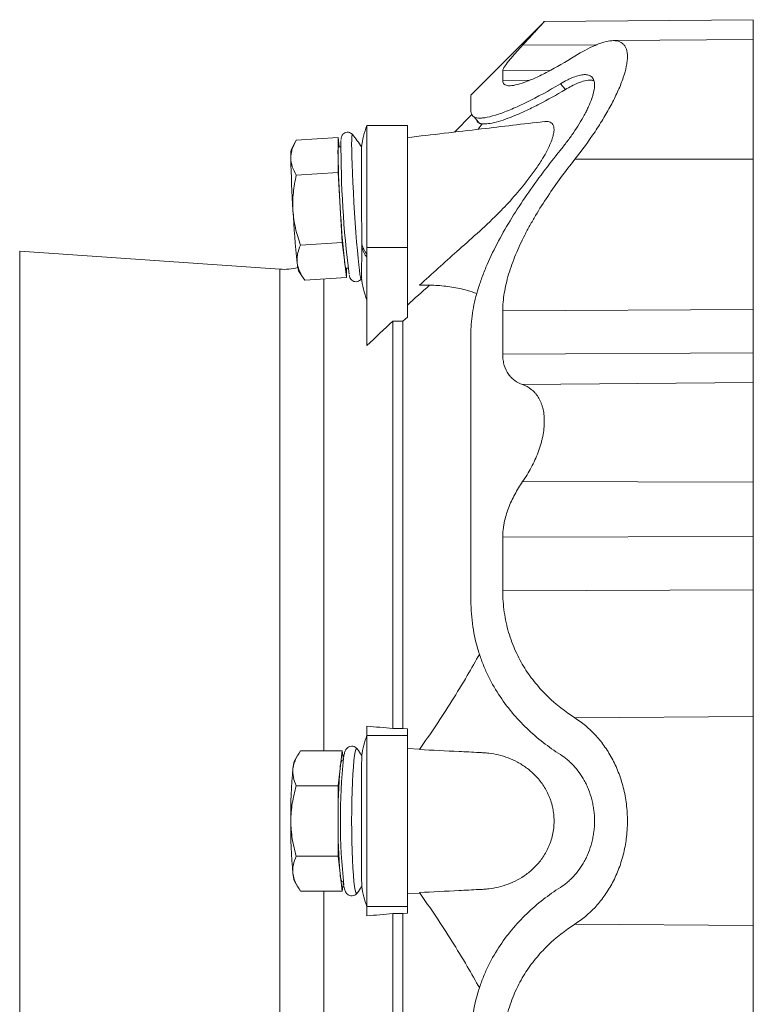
# Model space of a CAD drawing. Header units: millimetres. Extents: x -17 to 832, y -174 to 742.
# Tile 3 of 11: x 176 to 357, y -22 to 222. Entities that reach past the tile are written whole.
import ezdxf

# ---------------------------------------------------------------- set-up
doc = ezdxf.new("R2010")
doc.units = ezdxf.units.MM

msp = doc.modelspace()

# ---------------------------------------------------------------- linework, layer by layer
at = {"color": 7, "linetype": 'Continuous', "lineweight": 15}
for p, q in [((357.25, 221.73), (305.56, 221.28)), ((305.55, 221.23), (287.41, 203.08)), ((357.25, 216.86), (322.6, 216.56)), ((309.57, 205.88), (310.81, 204.48)), ((287.72, 198.27), (283.4, 193.96)), ((271.75, 195.59), (261.75, 195.59)), ((261.75, 165.43), (261.75, 195.59)), ((271.75, 165.43), (271.75, 195.59)), ((290.25, 196.02), (289.28, 194.64)), ((289.51, 196.13), (290.12, 195.82)), ((290.39, 195.89), (289.7, 196.16)), ((254.62, 192.59), (244.29, 191.96)), ((254.62, 192.59), (254.62, 188.26)), ((254.9, 190.28), (254.62, 192.59)), ((243.97, 191.37), (243.06, 189.54)), ((255.29, 190.31), (254.76, 190.27)), ((254.62, 188.26), (254.62, 183.93)), ((254.62, 183.93), (244.29, 183.3)), ((254.62, 183.93), (255.15, 175.29)), ((255.15, 175.29), (255.67, 166.64)), ((255.67, 166.64), (245.34, 166.02)), ((255.67, 166.64), (256.19, 162.33)), ((240.23, 160.07), (175.93, 164.56)), ((261.75, 141.23), (261.75, 165.43)), ((271.75, 148.25), (271.75, 165.43)), ((256.19, 162.33), (256.72, 158.01)), ((244.87, 159.65), (246.01, 157.92)), ((256.58, 160.33), (257.1, 160.36)), ((256.72, 158.01), (256.72, 160.34)), ((256.72, 158.01), (246.38, 157.39)), ((260.34, 157.69), (260.34, 157.7)), ((274.73, 156.11), (277.21, 156.11)), ((268.17, 46.57), (268.17, 147.21)), ((270.65, 147.21), (268.17, 147.21)), ((271.75, 148.25), (270.65, 147.21)), ((270.65, 46.57), (270.65, 147.21)), ((261.75, 44.82), (261.75, 47.14)), ((268.17, 46.57), (270.65, 46.57)), ((270.65, 46.57), (271.75, 46.47)), ((271.75, 44.82), (271.75, 46.47)), ((261.75, 2.58), (261.75, 44.82)), ((271.75, 2.58), (271.75, 44.82)), ((274.81, 41.49), (271.75, 41.65)), ((244.63, 39.9), (243.87, 38.59)), ((255.67, 41.02), (245.34, 41.02)), ((255.67, 41.02), (255.15, 36.69)), ((255.93, 38.83), (255.67, 41.02)), ((255.15, 36.69), (254.62, 32.36)), ((255.92, 38.7), (255.67, 38.7)), ((254.62, 32.36), (244.29, 32.36)), ((254.62, 32.36), (254.62, 23.7)), ((254.62, 23.7), (254.62, 15.04)), ((254.62, 15.04), (244.29, 15.04)), ((254.62, 15.04), (255.15, 10.71)), ((255.15, 10.71), (255.67, 6.38)), ((243.87, 8.81), (244.63, 7.49)), ((255.67, 8.7), (255.92, 8.7)), ((255.67, 6.38), (255.93, 8.56)), ((255.67, 6.38), (245.34, 6.38)), ((271.75, 5.75), (274.81, 5.9)), ((261.75, 0.25), (261.75, 2.58)), ((271.75, 0.93), (271.75, 2.58)), ((270.65, 0.83), (268.17, 0.83)), ((268.17, -99.82), (268.17, 0.83)), ((271.75, 0.93), (270.65, 0.83)), ((270.65, -99.82), (270.65, 0.83))]:
    msp.add_line(p, q, dxfattribs=at)
at = {"color": 8, "linetype": 'Continuous', "lineweight": 0}
for p, q in [((318.67, 215.53), (300.24, 215.42)), ((307.21, 209.28), (295.33, 209.18)), ((301.9, 206.76), (295.33, 206.7)), ((357.25, 187.27), (313.17, 187.26)), ((175.93, 164.56), (175.93, -117.17)), ((271.75, 165.43), (261.75, 165.43)), ((240.23, -112.67), (240.23, 160.07)), ((251.11, 41.02), (251.11, 157.67)), ((357.25, 150.14), (295.33, 149.78)), ((357.25, 139.38), (295.33, 139.04)), ((357.25, 132.03), (300.24, 131.55)), ((357.25, 107.43), (300.24, 107.57)), ((357.25, 94.04), (295.33, 93.84)), ((357.25, 80.79), (295.33, 80.62)), ((357.25, 49.49), (313.17, 49.16)), ((271.75, 44.82), (261.75, 44.82)), ((251.11, -110.28), (251.11, 6.38)), ((271.75, 2.58), (261.75, 2.58)), ((357.25, -2.1), (313.17, -1.77))]:
    msp.add_line(p, q, dxfattribs=at)
at = {"color": 7, "linetype": 'Continuous', "lineweight": 15, "flags": 128}
msp.add_lwpolyline([(288.26, 197.73), (288.93, 196.91), (289.6, 196.09)], dxfattribs=at)
at = {"color": 8, "linetype": 'Continuous', "lineweight": 0, "flags": 128}
for points in [[(258.18, 193.34), (258.18, 193.35), (258.09, 193.27), (258.03, 192.84), (257.99, 192.07), (257.98, 190.96), (257.99, 189.55), (258.03, 187.86), (258.09, 185.92), (258.18, 183.77), (258.28, 181.46), (258.4, 179.03), (258.54, 176.53), (258.7, 174.01), (258.86, 171.52), (259.03, 169.11), (259.21, 166.83), (259.39, 164.72), (259.56, 162.83), (259.72, 161.18), (259.88, 159.83), (260.02, 158.79), (260.15, 158.08), (260.26, 157.72), (260.34, 157.69)], [(259.36, 41.48), (259.21, 41.57), (259.03, 41.36), (258.86, 40.78), (258.7, 39.87), (258.54, 38.64), (258.4, 37.11), (258.28, 35.31), (258.18, 33.27), (258.09, 31.05), (258.03, 28.68), (257.99, 26.22), (257.98, 23.7), (257.99, 21.18), (258.03, 18.71), (258.09, 16.34), (258.18, 14.12), (258.28, 12.09), (258.4, 10.29), (258.54, 8.76), (258.7, 7.52), (258.86, 6.61), (259.03, 6.04), (259.21, 5.82), (259.35, 5.91)]]:
    msp.add_lwpolyline(points, dxfattribs=at)
at = {"color": 7, "linetype": 'Continuous', "lineweight": 15}
for centre, radius, start, end in [((283.42, 187.39), 23.16, 159.2674, 172.9583), ((235.2, 174.06), 30, 32.638, 40.0023), ((260.64, 188.86), 6.05, 166.4226, 185.6447), ((509.91, 190.65), 254.57, 179.7165, 187.1778), ((251.03, 188.1), 8.1, 169.7861, 183.8851), ((494.93, 191.22), 252, 180.8327, 183.7854), ((506.6, 191.92), 252, 180.8327, 183.7854), ((507.75, 189.16), 252.98, 183.1439, 186.0887), ((496.08, 188.45), 252.98, 183.1439, 186.0887), ((252.72, 162.06), 8.21, 183.0648, 197.0764), ((261.55, 162.32), 5.36, 179.9272, 201.8057), ((241.21, 174.03), 14, 266, 284.3521), ((235.2, 174.06), 30, 326.9287, 327.4595), ((283.42, 160.59), 23.16, 186.4841, 200.7326), ((283.42, 36.7), 23.16, 159.2674, 172.1528), ((235.2, 23.7), 30, 32.5976, 36.3949), ((405.59, 23.78), 150.39, 174.0714, 186.0846), ((369.52, 25.11), 126.58, 174.7499, 180.6375), ((249.1, 36.5), 5.63, 158.2888, 178.13), ((381.19, 25.11), 126.58, 174.7499, 180.6375), ((258.57, 36.87), 3.43, 147.7937, 183.022), ((369.52, 22.29), 126.58, 179.3625, 185.2501), ((381.19, 22.29), 126.58, 179.3625, 185.2501), ((249.1, 10.89), 5.63, 181.87, 201.7112), ((258.57, 10.53), 3.43, 176.978, 212.2063), ((235.2, 23.7), 30, 323.6051, 327.3969), ((283.42, 10.7), 23.16, 187.8472, 200.7326)]:
    msp.add_arc(centre, radius, start, end, dxfattribs=at)
at = {"color": 8, "linetype": 'Continuous', "lineweight": 0}
for centre, start, end in [((267.67, 168.38), 196.1225, 217.8678), ((267.67, 167.59), 196.1038, 217.8691)]:
    msp.add_arc(centre, 7.49, start, end, dxfattribs=at)
at = {"color": 7, "linetype": 'Continuous', "lineweight": 15}
for points, knots in [([(357.25, 216.86), (357.25, 217.39), (357.25, 218.9), (357.25, 220.55), (357.25, 221.66), (357.25, 221.61), (357.25, 221.6)], [0, 0, 0, 0, 0.171524, 0.484468, 0.810678, 1, 1, 1, 1]), ([(305.56, 221.23), (305.57, 221.24), (305.61, 221.29), (305.35, 221), (304.84, 220.44), (304.06, 219.58), (303.04, 218.46), (301.77, 217.07), (300.75, 215.97), (300.24, 215.42)], [0, 0, 0, 0, 0.061736, 0.207584, 0.357532, 0.506828, 0.6594, 0.828163, 1, 1, 1, 1]), ([(357.25, 216.79), (357.25, 216.75), (357.25, 216.67), (357.25, 215.32), (357.25, 212.99), (357.25, 209.71), (357.25, 205.7), (357.25, 201.22), (357.25, 196.52), (357.25, 191.85), (357.25, 188.76), (357.25, 187.27)], [0, 0, 0, 0, 0.0965044, 0.2155365, 0.3366755, 0.4578144, 0.5768465, 0.6918764, 0.8013816, 0.9042936, 1, 1, 1, 1]), ([(300.24, 215.42), (299.54, 214.66), (298.89, 213.95), (298.01, 212.95), (297.73, 212.63), (297.2, 212.01), (296.96, 211.72), (296.29, 210.89), (295.94, 210.42), (295.64, 209.94), (295.59, 209.85), (295.49, 209.68), (295.45, 209.6), (295.36, 209.39), (295.33, 209.27), (295.33, 209.18)], [0, 0, 0, 0, 0.25, 0.25, 0.375, 0.375, 0.5, 0.5, 0.75, 0.75, 0.8125, 0.8125, 0.875, 0.875, 1, 1, 1, 1]), ([(313.17, 187.26), (314.94, 189.49), (316.6, 191.75), (318.51, 194.62), (318.88, 195.2), (319.62, 196.36), (319.98, 196.94), (321.02, 198.68), (321.67, 199.82), (322.85, 202.08), (323.4, 203.19), (324.12, 204.82), (324.34, 205.36), (324.75, 206.4), (324.94, 206.91), (325.44, 208.39), (325.69, 209.32), (325.91, 210.4), (325.95, 210.62), (326.02, 211.04), (326.05, 211.24), (326.11, 211.85), (326.14, 212.22), (326.14, 213.28), (326.05, 213.9), (325.8, 214.69), (325.69, 214.93), (325.43, 215.36), (325.28, 215.54), (324.78, 216.04), (324.37, 216.26), (323.65, 216.47), (323.4, 216.52), (322.85, 216.56), (322.57, 216.56), (321.68, 216.5), (321.03, 216.38), (319.98, 216.08), (319.62, 215.97), (318.89, 215.7), (318.51, 215.55), (316.6, 214.73), (314.94, 213.83), (313.17, 212.73)], [0, 0, 0, 0, 0.125, 0.125, 0.15625, 0.15625, 0.1875, 0.1875, 0.25, 0.25, 0.3125, 0.3125, 0.34375, 0.34375, 0.375, 0.375, 0.4375, 0.4375, 0.453125, 0.453125, 0.46875, 0.46875, 0.5, 0.5, 0.5625, 0.5625, 0.59375, 0.59375, 0.625, 0.625, 0.6875, 0.6875, 0.71875, 0.71875, 0.75, 0.75, 0.8125, 0.8125, 0.84375, 0.84375, 0.875, 0.875, 1, 1, 1, 1]), ([(295.33, 206.7), (295.33, 206.29), (295.46, 205.99), (295.95, 205.56), (296.31, 205.44), (297.02, 205.4), (297.29, 205.41), (297.87, 205.47), (298.18, 205.53), (299.18, 205.75), (299.94, 205.97), (301.17, 206.42), (301.6, 206.59), (302.5, 206.96), (302.96, 207.16), (304.39, 207.81), (305.4, 208.31), (308.54, 209.95), (310.8, 211.25), (313.17, 212.73)], [0, 0, 0, 0, 0.125, 0.125, 0.25, 0.25, 0.3125, 0.3125, 0.375, 0.375, 0.5, 0.5, 0.5625, 0.5625, 0.625, 0.625, 0.75, 0.75, 1, 1, 1, 1]), ([(318.01, 205.55), (318.01, 206.01), (317.95, 206.41), (317.78, 206.91), (317.71, 207.06), (317.54, 207.34), (317.45, 207.47), (317.11, 207.79), (316.85, 207.94), (316.38, 208.09), (316.22, 208.12), (315.86, 208.16), (315.68, 208.16), (315.09, 208.14), (314.67, 208.08), (313.78, 207.85), (313.31, 207.7), (312.55, 207.4), (312.3, 207.29), (311.78, 207.06), (311.51, 206.93), (310.7, 206.52), (310.15, 206.22), (309.57, 205.88)], [0, 0, 0, 0, 0.125, 0.125, 0.1875, 0.1875, 0.25, 0.25, 0.375, 0.375, 0.4375, 0.4375, 0.5, 0.5, 0.625, 0.625, 0.75, 0.75, 0.8125, 0.8125, 0.875, 0.875, 1, 1, 1, 1]), ([(317.87, 206.62), (317.63, 206.69), (317, 206.88), (315.64, 206.69), (313.58, 206.02), (311.85, 205.06), (310.81, 204.48)], [0, 0, 0, 0, 0.150444, 0.392756, 0.635378, 1, 1, 1, 1]), ([(309.57, 205.88), (306.66, 204.14), (303.88, 202.62), (299.98, 200.71), (298.74, 200.13), (296.4, 199.14), (295.31, 198.72), (293.27, 198.04), (292.33, 197.78), (291.28, 197.58), (291.08, 197.54), (290.69, 197.49), (290.5, 197.46), (289.95, 197.41), (289.62, 197.41), (288.72, 197.47), (288.26, 197.62), (287.79, 198.01), (287.67, 198.17), (287.51, 198.56), (287.47, 198.78), (287.47, 199.02)], [0, 0, 0, 0, 0.25, 0.25, 0.375, 0.375, 0.5, 0.5, 0.625, 0.625, 0.65625, 0.65625, 0.6875, 0.6875, 0.75, 0.75, 0.875, 0.875, 0.9375, 0.9375, 1, 1, 1, 1]), ([(310.81, 204.48), (308.57, 203.15), (306.41, 201.94), (303.83, 200.61), (303.32, 200.35), (302.32, 199.85), (301.82, 199.61), (300.37, 198.92), (299.43, 198.5), (296.76, 197.37), (295.14, 196.8), (293.02, 196.25), (292.37, 196.12), (291.2, 195.97), (290.69, 195.96), (290.25, 196.02)], [0, 0, 0, 0, 0.25, 0.25, 0.3125, 0.3125, 0.375, 0.375, 0.5, 0.5, 0.75, 0.75, 0.875, 0.875, 1, 1, 1, 1]), ([(318.01, 205.55), (318.01, 205.1), (317.95, 204.59), (317.78, 203.76), (317.71, 203.48), (317.54, 202.88), (317.45, 202.57), (317.11, 201.62), (316.85, 200.96), (316.38, 199.93), (316.22, 199.58), (315.86, 198.87), (315.68, 198.51), (315.09, 197.44), (314.67, 196.72), (313.78, 195.26), (313.31, 194.53), (312.55, 193.43), (312.3, 193.07), (311.78, 192.34), (311.51, 191.97), (310.7, 190.89), (310.15, 190.17), (309.57, 189.46)], [0, 0, 0, 0, 0.125, 0.125, 0.1875, 0.1875, 0.25, 0.25, 0.375, 0.375, 0.4375, 0.4375, 0.5, 0.5, 0.625, 0.625, 0.75, 0.75, 0.8125, 0.8125, 0.875, 0.875, 1, 1, 1, 1]), ([(287.47, 199.02), (287.47, 199.93), (287.47, 201.74), (287.47, 203.01), (287.47, 203.02), (287.47, 203.02)], [0, 0, 0, 0, 0.3718709, 0.7457576, 1, 1, 1, 1]), ([(305.57, 196.56), (300.38, 195.95), (289.11, 194.62), (277.84, 193.3), (271.75, 192.59)], [0, 0, 0, 0, 0.460203, 1, 1, 1, 1]), ([(274.73, 156.11), (277.81, 158.91), (282.57, 163.21), (289.01, 168.89), (293.61, 173.15), (297.68, 177.46), (300.73, 181.08), (303.13, 184.28), (304.78, 186.73), (306.08, 188.95), (306.97, 190.74), (307.58, 192.29), (307.93, 193.58), (308.04, 194.68), (307.87, 195.79), (307.2, 196.45), (306.31, 196.65), (305.74, 196.55), (305.57, 196.52)], [0, 0, 0, 0, 0.202806, 0.312426, 0.421785, 0.505089, 0.58827, 0.639292, 0.690243, 0.728549, 0.766799, 0.797227, 0.827629, 0.858186, 0.888745, 0.944887, 0.984016, 1, 1, 1, 1]), ([(289.27, 196.33), (289.23, 196.34), (289.01, 196.42), (288.99, 196.65), (288.98, 196.85)], [0, 0, 0, 0, 0.1663131, 1, 1, 1, 1]), ([(258.19, 193.32), (258.12, 193.4), (257.95, 193.6), (257.48, 193.86), (256.88, 193.95), (256.3, 193.8), (255.89, 193.5), (255.64, 193.18), (255.5, 192.89), (255.42, 192.63), (255.38, 192.41), (255.36, 192.24), (255.35, 192.16)], [0, 0, 0, 0, 0.073545, 0.169936, 0.271717, 0.378044, 0.463328, 0.540293, 0.617316, 0.715634, 0.860968, 1, 1, 1, 1]), ([(242.95, 187.55), (242.95, 187.92), (242.98, 188.29), (243.11, 189.04), (243.2, 189.41), (243.55, 190.51), (243.89, 191.24), (244.29, 191.96)], [0, 0, 0, 0, 0.25, 0.25, 0.5, 0.5, 1, 1, 1, 1]), ([(260.43, 190.22), (260.43, 190.23), (260.43, 190.25), (260.43, 189.78), (260.43, 188.87), (260.43, 187.5), (260.43, 185.78), (260.43, 183.7), (260.44, 181.38), (260.44, 178.82), (260.45, 176.16), (260.45, 173.41), (260.46, 170.02), (260.47, 167.74), (260.47, 166.3)], [0, 0, 0, 0, 0.042323, 0.122842, 0.205697, 0.286226, 0.369089, 0.44962, 0.532487, 0.613012, 0.695873, 0.776388, 0.859238, 1, 1, 1, 1]), ([(244.29, 183.3), (243.88, 183.98), (243.54, 184.69), (243.08, 186.1), (242.95, 186.82), (242.95, 187.55)], [0, 0, 0, 0, 0.5, 0.5, 1, 1, 1, 1]), ([(309.57, 189.46), (306.66, 185.87), (303.88, 182.2), (299.98, 176.55), (298.74, 174.66), (296.4, 170.86), (295.31, 168.96), (293.27, 165.13), (292.33, 163.2), (291.28, 160.78), (291.08, 160.3), (290.69, 159.32), (290.5, 158.84), (289.95, 157.38), (289.62, 156.42), (288.72, 153.56), (288.26, 151.69), (287.79, 148.93), (287.67, 148.03), (287.51, 146.23), (287.47, 145.35), (287.47, 144.49)], [0, 0, 0, 0, 0.25, 0.25, 0.375, 0.375, 0.5, 0.5, 0.625, 0.625, 0.65625, 0.65625, 0.6875, 0.6875, 0.75, 0.75, 0.875, 0.875, 0.9375, 0.9375, 1, 1, 1, 1]), ([(295.33, 149.78), (295.33, 151.21), (295.46, 152.67), (295.95, 155.69), (296.31, 157.23), (297.02, 159.61), (297.29, 160.41), (297.87, 162.03), (298.18, 162.84), (299.18, 165.26), (299.94, 166.87), (301.17, 169.29), (301.6, 170.09), (302.5, 171.7), (302.96, 172.51), (304.39, 174.92), (305.4, 176.5), (308.54, 181.2), (310.8, 184.26), (313.17, 187.26)], [0, 0, 0, 0, 0.125, 0.125, 0.25, 0.25, 0.3125, 0.3125, 0.375, 0.375, 0.5, 0.5, 0.5625, 0.5625, 0.625, 0.625, 0.75, 0.75, 1, 1, 1, 1]), ([(357.25, 150.14), (357.25, 152.6), (357.25, 155.3), (357.25, 161.09), (357.25, 164.17), (357.25, 170.56), (357.25, 173.87), (357.25, 180.56), (357.25, 183.94), (357.25, 187.27)], [0, 0, 0, 0, 0.25, 0.25, 0.5, 0.5, 0.75, 0.75, 1, 1, 1, 1]), ([(243.48, 174.58), (243.43, 175.31), (243.42, 176.05), (243.45, 177.52), (243.5, 178.25), (243.72, 180.43), (243.97, 181.87), (244.29, 183.3)], [0, 0, 0, 0, 0.25, 0.25, 0.5, 0.5, 1, 1, 1, 1]), ([(245.34, 166.02), (244.84, 167.41), (244.42, 168.81), (243.78, 171.66), (243.57, 173.11), (243.48, 174.58)], [0, 0, 0, 0, 0.5, 0.5, 1, 1, 1, 1]), ([(244.52, 161.62), (244.48, 161.99), (244.47, 162.36), (244.5, 163.09), (244.55, 163.46), (244.76, 164.56), (245.01, 165.29), (245.34, 166.02)], [0, 0, 0, 0, 0.25, 0.25, 0.5, 0.5, 1, 1, 1, 1]), ([(260.42, 157.97), (260.42, 157.92), (260.42, 157.82), (260.43, 158.38), (260.44, 159.3), (260.45, 160.69), (260.46, 162.66), (260.46, 164.46), (260.47, 165.51)], [0, 0, 0, 0, 0.102372, 0.266045, 0.434466, 0.598091, 0.766464, 1, 1, 1, 1]), ([(246.38, 157.39), (245.89, 158.07), (245.47, 158.76), (244.83, 160.17), (244.61, 160.89), (244.52, 161.62)], [0, 0, 0, 0, 0.5, 0.5, 1, 1, 1, 1]), ([(257.37, 158.63), (257.4, 158.5), (257.44, 158.28), (257.54, 158), (257.68, 157.69), (258.01, 157.32), (258.48, 157.03), (259.08, 156.93), (259.67, 157.08), (260.09, 157.37), (260.32, 157.65), (260.39, 157.78), (260.41, 157.82)], [0, 0, 0, 0, 0.204778, 0.3318274, 0.4469392, 0.5291525, 0.6177806, 0.7117076, 0.8115525, 0.8911125, 0.9624777, 1, 1, 1, 1]), ([(288.97, 154.05), (288.17, 154.33), (286.14, 155.03), (282.74, 155.7), (278.8, 156.16), (276.08, 156.13), (274.73, 156.11)], [0, 0, 0, 0, 0.1779588, 0.4500047, 0.7250001, 1, 1, 1, 1]), ([(287.47, 144.49), (287.47, 139.77), (287.47, 134.8), (287.47, 124.42), (287.47, 119.01), (287.47, 107.84), (287.47, 102.08), (287.47, 90.31), (287.47, 84.31), (287.47, 78.23)], [0, 0, 0, 0, 0.25, 0.25, 0.5, 0.5, 0.75, 0.75, 1, 1, 1, 1]), ([(300.24, 131.55), (299.54, 131.8), (298.89, 132.14), (298.01, 132.78), (297.73, 133.01), (297.2, 133.54), (296.96, 133.83), (296.29, 134.76), (295.94, 135.48), (295.64, 136.51), (295.59, 136.72), (295.49, 137.16), (295.45, 137.38), (295.36, 138.07), (295.33, 138.54), (295.33, 139.04)], [0, 0, 0, 0, 0.25, 0.25, 0.375, 0.375, 0.5, 0.5, 0.75, 0.75, 0.8125, 0.8125, 0.875, 0.875, 1, 1, 1, 1]), ([(357.25, 132.03), (357.25, 132.31), (357.25, 132.68), (357.25, 133.6), (357.25, 134.14), (357.25, 135.4), (357.25, 136.11), (357.25, 137.66), (357.25, 138.5), (357.25, 139.38)], [0, 0, 0, 0, 0.25, 0.25, 0.5, 0.5, 0.75, 0.75, 1, 1, 1, 1]), ([(300.24, 131.55), (301.01, 131.26), (301.72, 130.88), (302.69, 130.12), (302.99, 129.83), (303.42, 129.36), (303.56, 129.19), (303.83, 128.84), (303.95, 128.66), (304.31, 128.09), (304.53, 127.68), (304.81, 127.02), (304.9, 126.79), (305.06, 126.32), (305.13, 126.07), (305.46, 124.81), (305.6, 123.71), (305.6, 121.91), (305.57, 121.29), (305.43, 120.03), (305.34, 119.39), (305.14, 118.42), (305.07, 118.1), (304.91, 117.45), (304.82, 117.12), (304.54, 116.13), (304.32, 115.49), (303.84, 114.2), (303.58, 113.56), (303, 112.3), (302.69, 111.67), (301.72, 109.84), (301.01, 108.68), (300.24, 107.57)], [0, 0, 0, 0, 0.125, 0.125, 0.1875, 0.1875, 0.21875, 0.21875, 0.25, 0.25, 0.3125, 0.3125, 0.34375, 0.34375, 0.375, 0.375, 0.5, 0.5, 0.5625, 0.5625, 0.625, 0.625, 0.65625, 0.65625, 0.6875, 0.6875, 0.75, 0.75, 0.8125, 0.8125, 0.875, 0.875, 1, 1, 1, 1]), ([(357.25, 107.43), (357.25, 108.57), (357.25, 109.79), (357.25, 112.31), (357.25, 113.62), (357.25, 116.27), (357.25, 117.61), (357.25, 120.23), (357.25, 121.51), (357.25, 123.92), (357.25, 125.05), (357.25, 127.1), (357.25, 128.01), (357.25, 129.59), (357.25, 130.25), (357.25, 131.32), (357.25, 131.73), (357.25, 132.03)], [0, 0, 0, 0, 0.125, 0.125, 0.25, 0.25, 0.375, 0.375, 0.5, 0.5, 0.625, 0.625, 0.75, 0.75, 0.875, 0.875, 1, 1, 1, 1]), ([(300.24, 107.57), (299.54, 106.56), (298.89, 105.51), (298.01, 103.87), (297.73, 103.31), (297.2, 102.17), (296.96, 101.59), (296.29, 99.83), (295.94, 98.64), (295.64, 97.13), (295.59, 96.82), (295.49, 96.22), (295.45, 95.92), (295.36, 95.02), (295.33, 94.42), (295.33, 93.84)], [0, 0, 0, 0, 0.25, 0.25, 0.375, 0.375, 0.5, 0.5, 0.75, 0.75, 0.8125, 0.8125, 0.875, 0.875, 1, 1, 1, 1]), ([(357.25, 107.43), (357.25, 106.36), (357.25, 105.24), (357.25, 102.97), (357.25, 101.82), (357.25, 99.53), (357.25, 98.39), (357.25, 96.16), (357.25, 95.07), (357.25, 94.04)], [0, 0, 0, 0, 0.25, 0.25, 0.5, 0.5, 0.75, 0.75, 1, 1, 1, 1]), ([(295.33, 80.62), (295.33, 78.78), (295.46, 77.01), (295.95, 73.57), (296.31, 71.91), (297.02, 69.49), (297.29, 68.7), (297.87, 67.14), (298.18, 66.39), (299.18, 64.18), (299.94, 62.8), (301.17, 60.83), (301.6, 60.19), (302.5, 58.95), (302.96, 58.35), (304.39, 56.59), (305.4, 55.5), (308.54, 52.44), (310.8, 50.69), (313.17, 49.16)], [0, 0, 0, 0, 0.125, 0.125, 0.25, 0.25, 0.3125, 0.3125, 0.375, 0.375, 0.5, 0.5, 0.5625, 0.5625, 0.625, 0.625, 0.75, 0.75, 1, 1, 1, 1]), ([(357.25, 80.79), (357.25, 77.62), (357.25, 74.48), (357.25, 68.46), (357.25, 65.57), (357.25, 60.18), (357.25, 57.68), (357.25, 53.19), (357.25, 51.2), (357.25, 49.49)], [0, 0, 0, 0, 0.25, 0.25, 0.5, 0.5, 0.75, 0.75, 1, 1, 1, 1]), ([(309.57, 40.11), (306.66, 41.98), (303.88, 44.12), (299.98, 47.85), (298.74, 49.18), (296.4, 51.98), (295.31, 53.46), (293.27, 56.61), (292.33, 58.28), (291.28, 60.49), (291.08, 60.94), (290.69, 61.86), (290.5, 62.32), (289.95, 63.73), (289.62, 64.69), (288.72, 67.61), (288.26, 69.63), (287.79, 72.77), (287.67, 73.84), (287.51, 76.02), (287.47, 77.12), (287.47, 78.23)], [0, 0, 0, 0, 0.25, 0.25, 0.375, 0.375, 0.5, 0.5, 0.625, 0.625, 0.65625, 0.65625, 0.6875, 0.6875, 0.75, 0.75, 0.875, 0.875, 0.9375, 0.9375, 1, 1, 1, 1]), ([(289.65, 65.04), (288.62, 63.22), (286.37, 59.24), (282.74, 53.31), (278.8, 47.2), (276.08, 43.31), (274.73, 41.37)], [0, 0, 0, 0, 0.217152, 0.476227, 0.738112, 1, 1, 1, 1]), ([(313.17, -1.77), (314.94, -0.64), (316.6, 0.73), (318.51, 2.77), (318.88, 3.2), (319.62, 4.09), (319.98, 4.55), (321.02, 6), (321.67, 7.02), (322.85, 9.19), (323.4, 10.34), (324.12, 12.18), (324.34, 12.8), (324.75, 14.08), (324.94, 14.72), (325.44, 16.69), (325.69, 18.03), (325.91, 19.77), (325.95, 20.12), (326.02, 20.82), (326.05, 21.18), (326.11, 22.24), (326.14, 22.95), (326.14, 25.07), (326.05, 26.48), (325.8, 28.57), (325.69, 29.27), (325.43, 30.64), (325.28, 31.31), (324.78, 33.29), (324.37, 34.56), (323.65, 36.4), (323.4, 37), (322.85, 38.16), (322.57, 38.72), (321.68, 40.36), (321.03, 41.38), (319.98, 42.83), (319.62, 43.3), (318.89, 44.19), (318.51, 44.62), (316.6, 46.66), (314.94, 48.03), (313.17, 49.16)], [0, 0, 0, 0, 0.125, 0.125, 0.15625, 0.15625, 0.1875, 0.1875, 0.25, 0.25, 0.3125, 0.3125, 0.34375, 0.34375, 0.375, 0.375, 0.4375, 0.4375, 0.453125, 0.453125, 0.46875, 0.46875, 0.5, 0.5, 0.5625, 0.5625, 0.59375, 0.59375, 0.625, 0.625, 0.6875, 0.6875, 0.71875, 0.71875, 0.75, 0.75, 0.8125, 0.8125, 0.84375, 0.84375, 0.875, 0.875, 1, 1, 1, 1]), ([(357.25, 49.49), (357.25, 48.39), (357.25, 47.02), (357.25, 44.51), (357.25, 43.61), (357.25, 41.64), (357.25, 40.59), (357.25, 38.35), (357.25, 37.17), (357.25, 34.69), (357.25, 33.39), (357.25, 30.71), (357.25, 29.34), (357.25, 26.54), (357.25, 25.12), (357.25, 22.28), (357.25, 20.86), (357.25, 18.06), (357.25, 16.68), (357.25, 14.01), (357.25, 12.71), (357.25, 10.23), (357.25, 9.04), (357.25, 6.8), (357.25, 5.75), (357.25, 3.79), (357.25, 2.88), (357.25, 0.38), (357.25, -1), (357.25, -2.1)], [0, 0, 0, 0, 0.125, 0.125, 0.1875, 0.1875, 0.25, 0.25, 0.3125, 0.3125, 0.375, 0.375, 0.4375, 0.4375, 0.5, 0.5, 0.5625, 0.5625, 0.625, 0.625, 0.6875, 0.6875, 0.75, 0.75, 0.8125, 0.8125, 0.875, 0.875, 1, 1, 1, 1]), ([(259.4, 41.42), (259.39, 41.43), (259.34, 41.53), (259.11, 41.8), (258.6, 42.13), (257.9, 42.25), (257.24, 42.05), (256.8, 41.71), (256.54, 41.35), (256.36, 40.99), (256.2, 40.46), (256.09, 40.02), (256.03, 39.59), (256.03, 39.57)], [0, 0, 0, 0, 0.004694, 0.087047, 0.169367, 0.253379, 0.339196, 0.414279, 0.492768, 0.588366, 0.727513, 0.986465, 1, 1, 1, 1]), ([(274.73, 6.03), (277.99, 6.19), (281.25, 6.35), (286.14, 6.6), (287.98, 6.69), (289.81, 6.78), (290.22, 6.8), (290.43, 6.81), (291.04, 6.85), (291.44, 6.89), (292.66, 7.03), (293.47, 7.18), (295.87, 7.76), (297.43, 8.34), (299.68, 9.53), (300.41, 9.98), (301.85, 11.03), (302.54, 11.61), (303.53, 12.6), (303.85, 12.94), (304.47, 13.67), (304.77, 14.06), (305.63, 15.28), (306.14, 16.16), (306.69, 17.37), (306.8, 17.62), (307, 18.12), (307.09, 18.38), (307.36, 19.17), (307.51, 19.71), (307.75, 20.81), (307.85, 21.38), (307.97, 22.54), (308, 23.12), (308, 24.28), (307.97, 24.86), (307.88, 25.73), (307.84, 26.01), (307.74, 26.58), (307.69, 26.86), (307.5, 27.69), (307.35, 28.23), (307.09, 29.02), (307, 29.28), (306.8, 29.79), (306.69, 30.03), (306.14, 31.24), (305.63, 32.12), (304.77, 33.34), (304.46, 33.73), (303.84, 34.46), (303.53, 34.8), (302.54, 35.78), (301.86, 36.36), (300.78, 37.14), (300.42, 37.39), (299.68, 37.85), (299.31, 38.06), (297.43, 39.06), (295.88, 39.63), (293.49, 40.21), (292.68, 40.36), (291.46, 40.51), (291.06, 40.54), (290.44, 40.58), (290.24, 40.59), (289.83, 40.61), (287.99, 40.7), (282.89, 40.96), (277.99, 41.2), (274.73, 41.37)], [0, 0, 0, 0, 0.125, 0.125, 0.1875, 0.195312, 0.195312, 0.203125, 0.203125, 0.21875, 0.21875, 0.25, 0.25, 0.3125, 0.3125, 0.34375, 0.34375, 0.375, 0.375, 0.390625, 0.390625, 0.40625, 0.40625, 0.4375, 0.4375, 0.445312, 0.445312, 0.453125, 0.453125, 0.46875, 0.46875, 0.484375, 0.484375, 0.5, 0.5, 0.515625, 0.515625, 0.523437, 0.523437, 0.53125, 0.53125, 0.546875, 0.546875, 0.554687, 0.554687, 0.5625, 0.5625, 0.59375, 0.59375, 0.609375, 0.609375, 0.625, 0.625, 0.65625, 0.65625, 0.671875, 0.671875, 0.6875, 0.6875, 0.75, 0.75, 0.78125, 0.78125, 0.796875, 0.796875, 0.804687, 0.804687, 0.8125, 0.875, 1, 1, 1, 1]), ([(243.48, 36.69), (243.52, 37.05), (243.6, 37.42), (243.81, 38.15), (243.94, 38.52), (244.42, 39.6), (244.84, 40.31), (245.34, 41.02)], [0, 0, 0, 0, 0.25, 0.25, 0.5, 0.5, 1, 1, 1, 1]), ([(260.47, 39.86), (260.47, 39.84), (260.46, 39.72), (260.46, 39.39), (260.46, 39.25), (260.46, 38.93), (260.46, 38.75), (260.45, 38.13), (260.45, 37.62), (260.45, 36.74), (260.44, 36.42), (260.44, 35.74), (260.44, 35.39), (260.44, 34.27), (260.44, 33.46), (260.44, 32.15), (260.43, 31.69), (260.43, 30.77), (260.43, 30.3), (260.43, 29.33), (260.43, 28.84), (260.43, 27.84), (260.43, 27.33), (260.43, 25.78), (260.43, 24.74), (260.43, 23.18), (260.43, 22.66), (260.43, 21.62), (260.43, 21.1), (260.43, 19.56), (260.43, 18.56), (260.43, 17.11), (260.43, 16.63), (260.43, 15.7), (260.44, 15.25), (260.44, 13.94), (260.44, 13.13), (260.44, 12.01), (260.44, 11.65), (260.44, 10.98), (260.45, 10.35), (260.45, 9.8), (260.45, 9.3), (260.45, 9.06), (260.46, 8.44), (260.46, 8.12), (260.46, 7.79), (260.46, 7.7), (260.47, 7.58), (260.47, 7.54), (260.47, 7.53)], [0, 0, 0, 0, 0.0625, 0.0625, 0.09375, 0.09375, 0.125, 0.125, 0.1875, 0.1875, 0.21875, 0.21875, 0.25, 0.25, 0.3125, 0.3125, 0.34375, 0.34375, 0.375, 0.375, 0.40625, 0.40625, 0.4375, 0.4375, 0.5, 0.5, 0.53125, 0.53125, 0.5625, 0.5625, 0.625, 0.625, 0.65625, 0.65625, 0.6875, 0.6875, 0.75, 0.75, 0.78125, 0.78125, 0.8125, 0.84375, 0.84375, 0.875, 0.875, 0.9375, 0.9375, 0.96875, 0.96875, 1, 1, 1, 1]), ([(318.01, 23.7), (318.01, 24.61), (317.95, 25.51), (317.78, 26.84), (317.71, 27.28), (317.54, 28.16), (317.45, 28.59), (317.11, 29.87), (316.85, 30.68), (316.38, 31.85), (316.22, 32.24), (315.86, 32.98), (315.68, 33.35), (315.09, 34.4), (314.67, 35.06), (313.78, 36.29), (313.31, 36.86), (312.55, 37.67), (312.3, 37.92), (311.78, 38.42), (311.51, 38.65), (310.7, 39.33), (310.15, 39.74), (309.57, 40.11)], [0, 0, 0, 0, 0.125, 0.125, 0.1875, 0.1875, 0.25, 0.25, 0.375, 0.375, 0.4375, 0.4375, 0.5, 0.5, 0.625, 0.625, 0.75, 0.75, 0.8125, 0.8125, 0.875, 0.875, 1, 1, 1, 1]), ([(244.29, 32.36), (243.97, 33.07), (243.72, 33.78), (243.43, 35.22), (243.39, 35.95), (243.48, 36.69)], [0, 0, 0, 0, 0.5, 0.5, 1, 1, 1, 1]), ([(242.95, 23.7), (242.95, 24.43), (242.98, 25.17), (243.11, 26.64), (243.2, 27.37), (243.55, 29.54), (243.89, 30.96), (244.29, 32.36)], [0, 0, 0, 0, 0.25, 0.25, 0.5, 0.5, 1, 1, 1, 1]), ([(244.29, 15.04), (243.88, 16.45), (243.54, 17.89), (243.08, 20.78), (242.95, 22.23), (242.95, 23.7)], [0, 0, 0, 0, 0.5, 0.5, 1, 1, 1, 1]), ([(318.01, 23.7), (318.01, 22.78), (317.95, 21.88), (317.78, 20.55), (317.71, 20.11), (317.54, 19.24), (317.45, 18.8), (317.11, 17.52), (316.85, 16.71), (316.38, 15.54), (316.22, 15.16), (315.86, 14.41), (315.68, 14.05), (315.09, 12.99), (314.67, 12.34), (313.78, 11.11), (313.31, 10.53), (312.55, 9.73), (312.3, 9.47), (311.78, 8.98), (311.51, 8.74), (310.7, 8.06), (310.15, 7.65), (309.57, 7.28)], [0, 0, 0, 0, 0.125, 0.125, 0.1875, 0.1875, 0.25, 0.25, 0.375, 0.375, 0.4375, 0.4375, 0.5, 0.5, 0.625, 0.625, 0.75, 0.75, 0.8125, 0.8125, 0.875, 0.875, 1, 1, 1, 1]), ([(243.48, 10.71), (243.43, 11.07), (243.42, 11.44), (243.45, 12.17), (243.5, 12.54), (243.72, 13.62), (243.97, 14.33), (244.29, 15.04)], [0, 0, 0, 0, 0.25, 0.25, 0.5, 0.5, 1, 1, 1, 1]), ([(245.34, 6.38), (244.84, 7.08), (244.42, 7.8), (243.78, 9.24), (243.57, 9.97), (243.48, 10.71)], [0, 0, 0, 0, 0.5, 0.5, 1, 1, 1, 1]), ([(256.08, 7.57), (256.11, 7.37), (256.2, 6.91), (256.34, 6.46), (256.55, 6.01), (256.88, 5.6), (257.41, 5.26), (258.11, 5.15), (258.76, 5.34), (259.17, 5.67), (259.3, 5.85), (259.36, 5.93)], [0, 0, 0, 0, 0.168903, 0.36735, 0.491967, 0.581149, 0.67024, 0.761165, 0.853914, 0.935145, 1, 1, 1, 1]), ([(289.65, -17.64), (288.62, -15.83), (286.37, -11.84), (282.74, -5.91), (278.8, 0.2), (276.08, 4.08), (274.73, 6.03)], [0, 0, 0, 0, 0.217152, 0.476227, 0.738112, 1, 1, 1, 1]), ([(309.57, 7.28), (306.66, 5.42), (303.88, 3.28), (299.98, -0.46), (298.74, -1.78), (296.4, -4.59), (295.31, -6.07), (293.27, -9.22), (292.33, -10.88), (291.28, -13.1), (291.08, -13.55), (290.69, -14.46), (290.5, -14.93), (289.95, -16.34), (289.62, -17.29), (288.72, -20.22), (288.26, -22.23), (287.79, -25.38), (287.67, -26.45), (287.51, -28.63), (287.47, -29.73), (287.47, -30.84)], [0, 0, 0, 0, 0.25, 0.25, 0.375, 0.375, 0.5, 0.5, 0.625, 0.625, 0.65625, 0.65625, 0.6875, 0.6875, 0.75, 0.75, 0.875, 0.875, 0.9375, 0.9375, 1, 1, 1, 1]), ([(295.33, -33.23), (295.33, -31.39), (295.46, -29.61), (295.95, -26.18), (296.31, -24.51), (297.02, -22.1), (297.29, -21.3), (297.87, -19.75), (298.18, -18.99), (299.18, -16.79), (299.94, -15.41), (301.17, -13.44), (301.6, -12.8), (302.5, -11.56), (302.96, -10.95), (304.39, -9.2), (305.4, -8.11), (308.54, -5.05), (310.8, -3.29), (313.17, -1.77)], [0, 0, 0, 0, 0.125, 0.125, 0.25, 0.25, 0.3125, 0.3125, 0.375, 0.375, 0.5, 0.5, 0.5625, 0.5625, 0.625, 0.625, 0.75, 0.75, 1, 1, 1, 1]), ([(357.25, -33.39), (357.25, -30.22), (357.25, -27.09), (357.25, -21.07), (357.25, -18.18), (357.25, -12.79), (357.25, -10.29), (357.25, -5.8), (357.25, -3.81), (357.25, -2.1)], [0, 0, 0, 0, 0.25, 0.25, 0.5, 0.5, 0.75, 0.75, 1, 1, 1, 1])]:
    msp.add_open_spline(points, degree=3, knots=knots, dxfattribs=at)
for points in [[(295.33, 206.7), (295.33, 207.7), (295.33, 208.53), (295.33, 209.18)], [(260.47, 165.51), (260.47, 165.77), (260.47, 166.04), (260.47, 166.3)], [(271.75, 151.2), (273.57, 152.84), (275.39, 154.47), (277.21, 156.11)], [(295.33, 149.78), (295.33, 146.32), (295.33, 142.73), (295.33, 139.04)], [(357.25, 150.14), (357.25, 146.67), (357.25, 143.08), (357.25, 139.38)], [(268.17, 147.21), (266.03, 145.22), (263.89, 143.23), (261.75, 141.23)], [(295.33, 80.62), (295.33, 85.08), (295.33, 89.49), (295.33, 93.84)], [(357.25, 80.79), (357.25, 85.26), (357.25, 89.68), (357.25, 94.04)], [(261.75, 47.14), (263.89, 46.95), (266.03, 46.76), (268.17, 46.57)], [(268.17, 0.83), (266.03, 0.63), (263.89, 0.44), (261.75, 0.25)]]:
    msp.add_open_spline(points, degree=3, dxfattribs=at)

doc.saveas('drawing.dxf')
